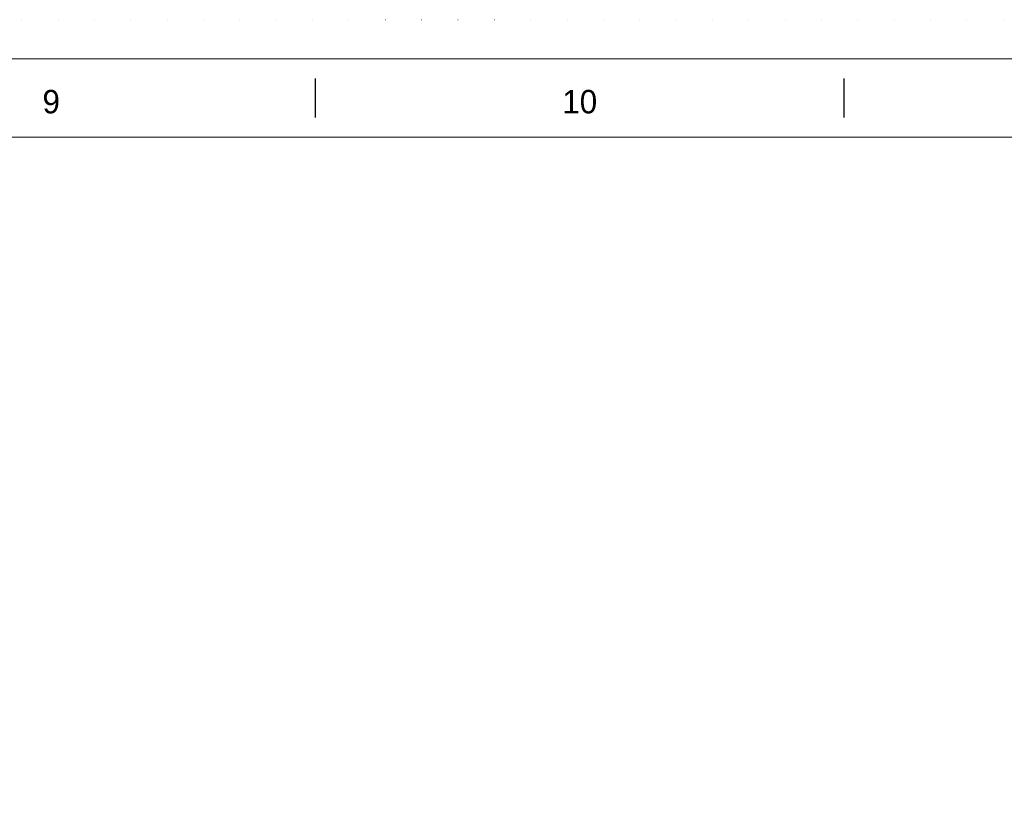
# Model space of a CAD drawing. Header units: millimetres. Extents: x -13186 to -571, y -579947 to -571037.
# Tile 27 of 31: x -4404 to -2516, y -572555 to -571037. Entities that reach past the tile are written whole.
import ezdxf

# ---------------------------------------------------------------- set-up
doc = ezdxf.new("R2010")
doc.units = ezdxf.units.MM
doc.header["$MEASUREMENT"] = 0
doc.linetypes.add('DGN Style 1', pattern=[69.724857, 0.116015, -69.608842])
doc.styles.add('Style-ENGINEERING', font='ENGINEERING.shx')

# ---------------------------------------------------------------- blocks, each defined once
blk = doc.blocks.new('*U269')
for p, q in [((202.7, 284.53), (202.7, 289.53)), ((270.29, 284.53), (270.29, 289.53))]:
    blk.add_line(p, q)
at = {"color": 7, "linetype": 'Continuous', "lineweight": 0, "flags": 128}
blk.add_lwpolyline([(-415.55, 292.03), (415.45, 292.03), (415.45, -291.97), (-415.55, -291.97), (-415.55, 292.03)], close=True, dxfattribs=at)
at = {"color": 7, "linetype": 'Continuous', "lineweight": 13, "flags": 128}
blk.add_lwpolyline([(-405.55, 282.03), (405.45, 282.03), (405.45, -281.97), (-405.55, -281.97), (-405.55, 282.03)], close=True, dxfattribs=at)
at = {"char_height": 3, "attachment_point": 5, "line_spacing_factor": 1.2, "style": 'Style-ENGINEERING'}
for s, insert in [('9', (168.91, 286.53)), ('10', (236.49, 286.53))]:
    blk.add_mtext(s, dxfattribs=dict(at, insert=insert))
blk = doc.blocks.new('*U140')
at = {"color": 7, "linetype": 'DGN Style 1', "lineweight": 0, "flags": 128}
blk.add_lwpolyline([(-6307.48, 4454.97), (6307.52, 4454.97), (6307.52, -4455.03), (-6307.48, -4455.03), (-6307.48, 4454.97)], close=True, dxfattribs=at)
at = {"xscale": 14.99999999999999, "yscale": 14.99999999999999, "zscale": 14.99999999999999}
blk.add_blockref('*U269', (0.72, -0.48), dxfattribs=at)

msp = doc.modelspace()

# ---------------------------------------------------------------- block references
at = {"color": 7, "lineweight": 13}
msp.add_blockref('*U140', (-6878.35, -575492.15), dxfattribs=at)

doc.saveas('drawing.dxf')
